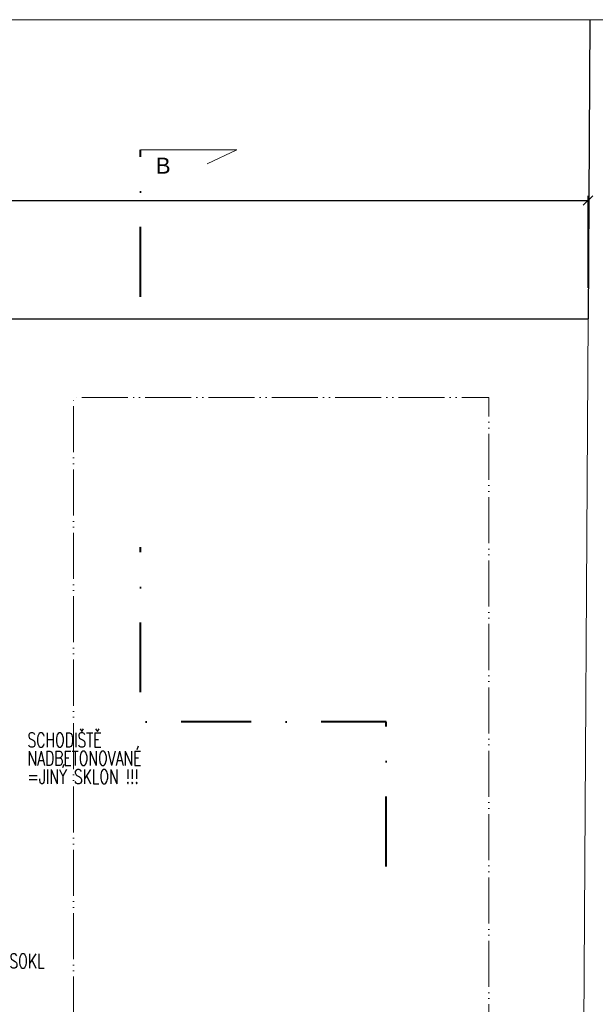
# Model space of a CAD drawing. Header units: millimetres. Extents: x -300958 to -108039, y 30118 to 292543.
# Tile 65 of 256: x -284128 to -279626, y 127265 to 134957. Entities that reach past the tile are written whole.
import ezdxf

# ---------------------------------------------------------------- set-up
doc = ezdxf.new("R2010")
doc.units = ezdxf.units.MM
doc.header["$MEASUREMENT"] = 0
doc.linetypes.add('ACAD_ISO05W100', pattern=[33, 24, -3, 0, -3, 0, -3])
doc.linetypes.add('DGN Style 4', pattern=[1094.119168, 546.717885, -273.358943, 0.683397, -273.358943])
doc.layers.get('0').update_dxf_attribs({"lineweight": 13})
doc.layers.get('Defpoints').update_dxf_attribs({"color": 3, "lineweight": 13})
for name, color, linetype, lineweight in [('dims', 7, 'Continuous', 9), ('popis', 7, 'Continuous', 9), ('RAMECEK', 7, 'Continuous', 0), ('rez', 7, 'Continuous', 13), ('tenka', 7, 'Continuous', 13), ('walls', 7, 'Continuous', 13)]:
    doc.layers.add(name, color=color, linetype=linetype, lineweight=lineweight)
doc.styles.add('GENERATED_STYLE_8', font='arial.ttf')
doc.styles.add('STYLE-0', font='ARIALN.TTF')
doc.styles.add('Style-Arial', font='arial.ttf')
doc.dimstyles.new('arch', dxfattribs={"dimscale": 50, "dimtxt": 2.5, "dimasz": 2.5, "dimexe": 1.25, "dimexo": 0.9, "dimtad": 1, "dimdec": 0, "dimtxsty": 'STYLE-0', "dimblk": 'ARCHTICK', "dimcen": 2.5, "dimadec": 0, "dimazin": 0, "dimtfac": 1, "dimtdec": 0, "dimtmove": 2, "dimatfit": 3, "dimldrblk": 'ARCHTICK', "dimfxl": 0, "dimarcsym": 0})

# ---------------------------------------------------------------- blocks, each defined once
blk = doc.blocks.new('*U49')
at = {"layer": 'RAMECEK', "linetype": 'Continuous', "lineweight": 0, "flags": 128}
blk.add_lwpolyline([(-15750, -11137.5), (15750, -11137.5), (15750, 11137.5), (-15750, 11137.5)], close=True, dxfattribs=at)
blk = doc.blocks.new('_ArchTick')
at = {"color": 0, "linetype": 'ByBlock', "flags": 128}
blk.add_lwpolyline([(-0.5, -0.5), (0.5, 0.5)], dxfattribs=at)
blk = doc.blocks.new('*D1981')
at = {"layer": 'Defpoints', "color": 0, "linetype": 'Continuous'}
for p in [(-279682.6, 133545), (-279682.6, 132786.4), (-296207.6, 132745)]:
    blk.add_point(p, dxfattribs=at)
at = {"layer": 'dims', "color": 0, "linetype": 'Continuous', "lineweight": -2}
for p, q in [((-296207.6, 132820), (-296207.6, 133582.5)), ((-296207.6, 133545), (-279682.6, 133545)), ((-279682.6, 132861.4), (-279682.6, 133582.5))]:
    blk.add_line(p, q, dxfattribs=at)
at = {"layer": 'dims', "color": 0, "linetype": 'Continuous', "lineweight": -2, "xscale": 75, "yscale": 75, "zscale": 75, "rotation": 180}
blk.add_blockref('_ArchTick', (-296207.6, 133545), dxfattribs=at)
at = {"layer": 'dims', "color": 0, "linetype": 'Continuous', "lineweight": -2, "xscale": 75, "yscale": 75, "zscale": 75}
blk.add_blockref('_ArchTick', (-279682.6, 133545), dxfattribs=at)
at = {"layer": 'dims', "color": 0, "linetype": 'Continuous', "insert": (-287945.1, 133614.8), "char_height": 100, "attachment_point": 5, "style": 'STYLE-0'}
blk.add_mtext('16525', dxfattribs=at)
blk = doc.blocks.new('*U48')
at = {"layer": 'rez', "linetype": 'DGN Style 4', "lineweight": 40}
blk.add_line((-376.1, 573.9), (-376.1, -573.9), dxfattribs=at)
at = {"layer": 'rez', "linetype": 'Continuous', "lineweight": 0, "flags": 128}
blk.add_lwpolyline([(-376.1, -573.9), (376.1, -573.9), (146.2, -463.7)], dxfattribs=at)

msp = doc.modelspace()

# ---------------------------------------------------------------- linework, layer by layer
at = {"layer": 'rez', "linetype": 'DGN Style 4', "lineweight": 40, "flags": 128}
msp.add_lwpolyline([(-281261.7, 128341), (-281261.7, 129473.1), (-283182.6, 129473.1), (-283182.6, 130835.2)], dxfattribs=at)
at = {"layer": 'tenka', "linetype": 'Continuous'}
msp.add_line((-279682.6, 132620), (-279782.6, 116190), dxfattribs=at)
at = {"layer": 'tenka', "linetype": 'ACAD_ISO05W100', "ltscale": 15, "flags": 128}
for points in [[(-280457.6, 125915), (-283707.6, 125915), (-283707.6, 132005)], [(-280457.6, 125915), (-280457.6, 132005), (-283707.6, 132005)]]:
    msp.add_lwpolyline(points, dxfattribs=at)
at = {"layer": 'walls', "linetype": 'Continuous', "lineweight": 30}
for p in [(-279668.4, 134957.5), (-296207.6, 132620)]:
    msp.add_line(p, (-279682.6, 132620), dxfattribs=at)

# ---------------------------------------------------------------- block references
at = {"layer": 'RAMECEK', "linetype": 'Continuous', "lineweight": 0}
msp.add_blockref('*U49', (-283982.6, 123820), dxfattribs=at)
at = {"layer": 'rez', "linetype": 'DGN Style 4', "lineweight": 40, "extrusion": (0, 0, -1), "rotation": 180}
msp.add_blockref('*U48', (282806.5, 133366.7), dxfattribs=at)

# ---------------------------------------------------------------- texts
at = {"layer": 'popis', "linetype": 'Continuous', "char_height": 112, "attachment_point": 4, "rotation": 0.00116, "line_spacing_factor": 0.765173, "style": 'Style-Arial'}
for s, insert in [('{\\Fromans|c238;\\W0.71429;SCHODIŠTĚ\\PNADBETONOVANÉ\\P=JINÝ SKLON !!!}', (-284066.7, 129187.5)), ('{\\Fromans|c238;\\W0.71429;SOKL}', (-284207.8, 127603.4))]:
    msp.add_mtext(s, dxfattribs=dict(at, insert=insert))
at = {"layer": 'rez', "linetype": 'Continuous', "lineweight": 0, "insert": (-283063.9, 133754.8), "char_height": 125, "width": 289.154, "attachment_point": 7, "style": 'GENERATED_STYLE_8'}
msp.add_mtext('B', dxfattribs=at)

# ---------------------------------------------------------------- dimensions: what is measured, and where the dimension line sits
at = {"layer": 'dims', "linetype": 'Continuous'}
dim = msp.add_linear_dim(base=(-279682.6, 133545), p1=(-296207.6, 132745), p2=(-279682.6, 132786.4), dimstyle='arch', override={"dimtxt": 2, "dimasz": 1.5, "dimexe": 0.75, "dimexo": 1.5, "dimgap": 0.375, "dimcen": 0.05}, dxfattribs=at)
dim.commit()
dim.dimension.update_dxf_attribs({"geometry": '*D1981', "text_midpoint": (-287945.1, 133614.8)})

doc.saveas('drawing.dxf')
